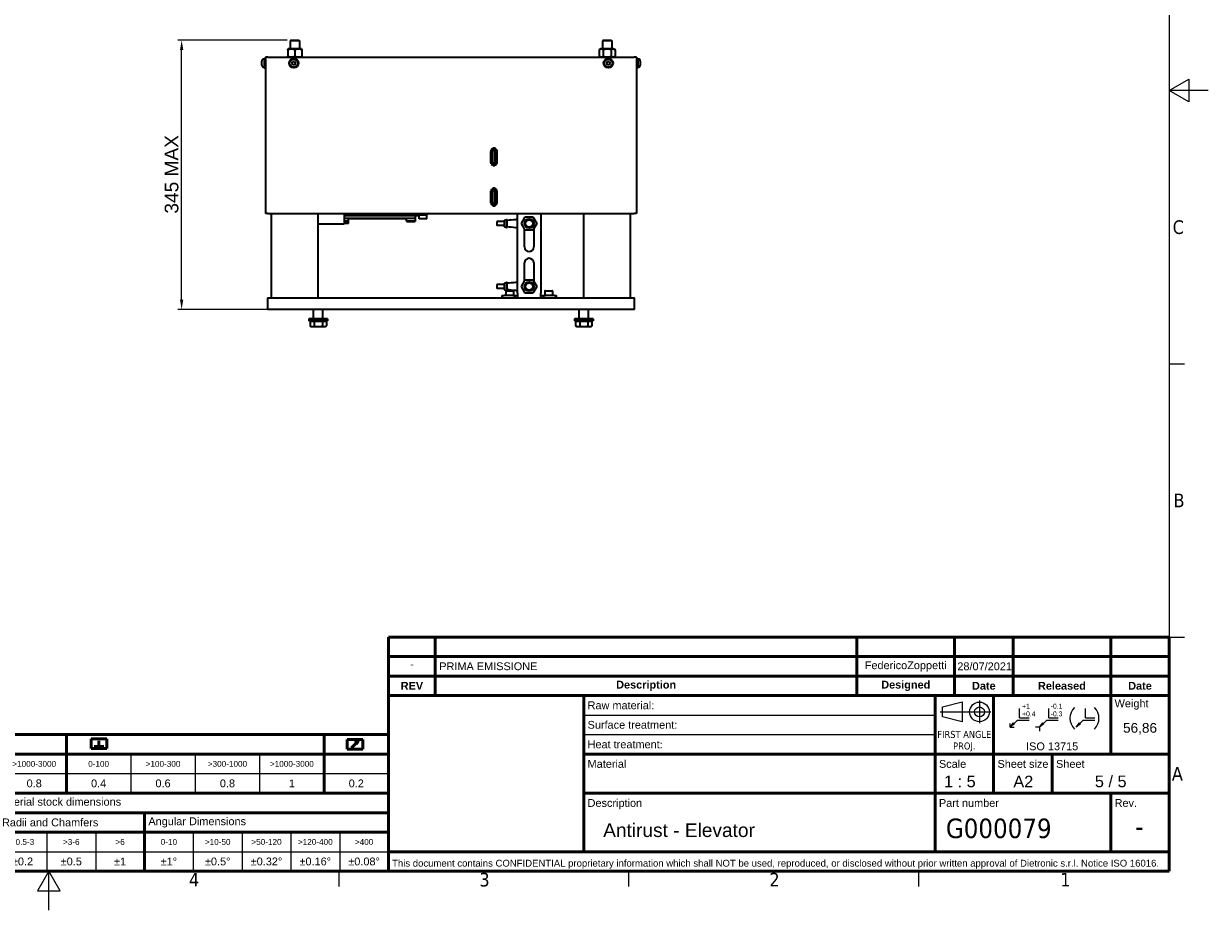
# Model space of a CAD drawing. Header units: millimetres. Extents: x 0 to 2970, y 0 to 2100.
# Tile 4 of 5: x 1453 to 2970, y 0 to 1136. Entities that reach past the tile are written whole.
import ezdxf
from ezdxf.enums import TextEntityAlignment as Align

# ---------------------------------------------------------------- set-up
doc = ezdxf.new("R2010")
doc.units = ezdxf.units.MM
doc.header["$LTSCALE"] = 5
doc.linetypes.add('DOUBLE_DASH_CHAIN', pattern=[1.2403, 0.6614, -0.0827, 0.1654, -0.0827, 0.1654, -0.0827])
doc.layers.get('0').update_dxf_attribs({"lineweight": 25})
for name, color, linetype, lineweight in [('Geometria schizzo (ISO)', 7, 'Continuous', 25), ('Geometria schizzo(ISO)', 7, 'Continuous', 50), ('Simbolo (ISO)', 7, 'Continuous', 25), ('Spigoli visibili(ISO)', 7, 'Continuous', 35), ('Titolo (ISO)', 7, 'Continuous', 50), ('Tratto-punto-punto(ISO)', 7, 'DOUBLE_DASH_CHAIN', 70)]:
    doc.layers.add(name, color=color, linetype=linetype, lineweight=lineweight)
doc.layers.add('Quote(ISO)', color=7, linetype='Continuous', lineweight=25, true_color=0x80ff00)
doc.styles.add('Corrente-BSI', font='arial.ttf')
doc.styles.add('Stile testo11', font='tahoma.ttf')
doc.styles.add('Stile testo132', font='tahoma.ttf')
doc.styles.add('Stile testo136', font='arial.ttf')
doc.styles.add('Stile testo26', font='arial.ttf')
doc.styles.add('Stile testo27', font='arial.ttf')
doc.styles.add('Stile testo68', font='arial.ttf')
doc.styles.add('Testo nota (ISO)', font='tahoma.ttf')
doc.dimstyles.new('DEFAULT-ISO', dxfattribs={"dimscale": 5, "dimtxt": 3.5, "dimasz": 2.5, "dimexe": 1, "dimexo": 1, "dimgap": 0.762, "dimtad": 1, "dimtoh": 1, "dimrnd": 1e-08, "dimtxsty": 'Corrente-BSI', "dimcen": 0.09, "dimdle": 10, "dimclrd": 7, "dimclre": 7, "dimclrt": 7, "dimazin": 2, "dimtfac": 0.571429, "dimtmove": 0, "dimatfit": 3, "dimfxl": 1, "dimtolj": 1, "dimlwd": 5, "dimlwe": 5, "dimarcsym": 0})

# ---------------------------------------------------------------- blocks, each defined once
blk = doc.blocks.new('Bordi Bordo di default')
at = {"layer": 'Geometria schizzo (ISO)'}
for p, q in [((584, 140), (587.9, 140)), ((584, 70), (587.9, 70)), ((371.25, 10), (371.25, 6.1)), ((445.5, 10), (445.5, 6.1)), ((519.75, 10), (519.75, 6.1))]:
    blk.add_line(p, q, dxfattribs=at)
at = {"layer": 'Geometria schizzo (ISO)', "flags": 128}
for points in [[(10, 10), (10, 410), (584, 410), (584, 10), (10, 10)], [(594, 210), (584, 210), (589, 212.89), (589, 207.11), (584, 210)], [(297, 0), (297, 10), (294.11, 5), (299.89, 5), (297, 10)]]:
    blk.add_lwpolyline(points, dxfattribs=at)
at = {"layer": 'Simbolo (ISO)', "char_height": 3.5, "attachment_point": 7, "style": 'Testo nota (ISO)'}
for s, insert in [('C', (584.86, 173.19)), ('B', (585.08, 103.25)), ('A', (584.66, 33.25)), ('4', (332.9, 6.1)), ('3', (407.29, 6.03)), ('2', (481.56, 6.1)), ('1', (556.09, 6.1))]:
    blk.add_mtext(s, dxfattribs=dict(at, insert=insert))
blk = doc.blocks.new('Cartigli Dietronic')
at = {"color": 7, "linetype": 'Continuous', "lineweight": 25}
for p, q in [((241.72, 239.73), (246.76, 240.99)), ((241.72, 237.21), (241.72, 239.73)), ((246.76, 240.99), (246.76, 235.95)), ((251.19, 241.34), (251.19, 235.58)), ((241.09, 238.47), (254.09, 238.47)), ((246.76, 235.95), (241.72, 237.21)), ((261.43, 236.89), (261.43, 239.34)), ((261.43, 236.89), (263.88, 236.89)), ((268.93, 236.89), (268.93, 239.34)), ((268.93, 236.89), (271.38, 236.89)), ((278.31, 236.89), (278.31, 239.34)), ((278.31, 236.89), (280.76, 236.89)), ((259.05, 234.51), (260.91, 236.37)), ((259.05, 234.51), (259.93, 235.61)), ((259.05, 234.51), (259.05, 235.51)), ((260.15, 235.4), (259.05, 234.51)), ((259.05, 234.51), (260.05, 234.51)), ((259.93, 235.61), (260.15, 235.4)), ((260.91, 236.37), (263.88, 236.37)), ((266.55, 234.51), (265.55, 234.51)), ((266.55, 234.51), (268.41, 236.37)), ((266.55, 234.51), (267.43, 235.61)), ((267.65, 235.4), (266.55, 234.51)), ((266.55, 234.51), (266.55, 233.51)), ((267.43, 235.61), (267.65, 235.4)), ((268.41, 236.37), (271.38, 236.37)), ((275.93, 234.51), (277.78, 236.37)), ((275.93, 234.51), (276.81, 235.61)), ((277.03, 235.4), (275.93, 234.51)), ((276.81, 235.61), (277.03, 235.4)), ((277.78, 236.37), (280.76, 236.37))]:
    blk.add_line(p, q, dxfattribs=at)
at = {"color": 7, "lineweight": 50}
for p, q in [((23.62, 231.55), (23.62, 229.05)), ((23.62, 231.55), (27.62, 231.55)), ((25.62, 231.05), (25.62, 229.55)), ((27.62, 231.55), (27.62, 229.05)), ((89.24, 228.88), (89.24, 231.38)), ((89.24, 231.38), (93.24, 231.38)), ((90.34, 229.27), (92.11, 231.03)), ((91.21, 230.54), (92.11, 231.03)), ((91.64, 230.16), (92.11, 231.03)), ((93.24, 228.88), (93.24, 231.38)), ((23.62, 229.05), (27.62, 229.05)), ((24.37, 229.55), (26.87, 229.55)), ((93.24, 228.88), (89.24, 228.88)), ((91.21, 230.54), (91.64, 230.16))]:
    blk.add_line(p, q, dxfattribs=at)
at = {"color": 7, "linetype": 'Continuous', "lineweight": 25}
for radius in [2.52, 1.26]:
    blk.add_circle((251.19, 238.46), radius, dxfattribs=at)
for centre, start, end in [((278.3, 236.82), 135.5, 224.5), ((277.86, 236.82), 315.5, 44.5)]:
    blk.add_arc(centre, 3.94, start, end, dxfattribs=at)
at = {"layer": 'Geometria schizzo(ISO)'}
for p, q in [((99.8, 252.63), (99.8, 257.63)), ((99.8, 257.63), (299.8, 257.63)), ((111.8, 257.63), (111.8, 242.63)), ((219.8, 257.63), (219.8, 242.63)), ((244.8, 242.63), (244.8, 257.63)), ((259.8, 242.63), (259.8, 257.63)), ((284.8, 242.63), (284.8, 257.63)), ((299.8, 257.63), (299.8, 252.63)), ((99.8, 247.63), (99.8, 252.63)), ((299.8, 252.63), (99.8, 252.63)), ((299.8, 252.63), (299.8, 247.63)), ((99.8, 242.63), (99.8, 247.63)), ((99.8, 247.63), (299.8, 247.63)), ((299.8, 247.63), (299.8, 242.63)), ((254.8, 217.63), (254.8, 227.63)), ((269.8, 217.63), (269.8, 227.63)), ((284.8, 217.63), (284.8, 202.63)), ((299.8, 202.63), (99.8, 202.63))]:
    blk.add_line(p, q, dxfattribs=at)
at = {"layer": 'Titolo (ISO)'}
for p, q in [((99.8, 242.63), (99.8, 197.63)), ((149.8, 242.63), (99.8, 242.63)), ((299.8, 242.63), (149.8, 242.63)), ((149.8, 242.63), (149.8, 202.63)), ((239.8, 227.63), (239.8, 242.63)), ((254.8, 227.63), (254.8, 242.63)), ((284.8, 227.63), (284.8, 242.63)), ((299.8, 197.63), (299.8, 242.63)), ((99.8, 232.63), (-100.2, 232.63)), ((17.3, 227.63), (17.3, 232.63)), ((83.3, 227.63), (83.3, 232.63)), ((-100.2, 227.63), (99.8, 227.63)), ((17.3, 227.63), (17.3, 217.63)), ((83.3, 227.63), (83.3, 217.63)), ((149.8, 227.63), (299.8, 227.63)), ((239.8, 227.63), (239.8, 217.63)), ((-100.2, 217.63), (99.8, 217.63)), ((149.8, 217.63), (299.8, 217.63)), ((239.8, 217.63), (239.8, 202.63)), ((-100.2, 212.63), (99.8, 212.63)), ((37.3, 212.63), (37.3, 197.63)), ((-100.2, 207.63), (99.8, 207.63)), ((99.8, 197.63), (-100.2, 197.63)), ((99.8, 197.63), (299.8, 197.63))]:
    blk.add_line(p, q, dxfattribs=at)
at = {"layer": 'Titolo (ISO)', "lineweight": 25}
for p, q in [((149.8, 237.63), (239.8, 237.63)), ((149.8, 232.63), (239.8, 232.63)), ((33.8, 227.63), (33.8, 217.63)), ((50.3, 227.63), (50.3, 217.63)), ((66.8, 227.63), (66.8, 217.63)), ((-100.2, 222.63), (99.8, 222.63)), ((12.3, 207.63), (12.3, 197.63)), ((24.8, 207.63), (24.8, 197.63)), ((49.8, 207.63), (49.8, 197.63)), ((62.3, 207.63), (62.3, 197.63)), ((74.8, 207.63), (74.8, 197.63)), ((87.3, 207.63), (87.3, 197.63)), ((-100.2, 202.63), (99.8, 202.63))]:
    blk.add_line(p, q, dxfattribs=at)
at = {"layer": 'Titolo (ISO)', "style": 'Testo nota (ISO)'}
for s, insert, char_height, attachment_point in [('\\fArial|b0|i0;\\H2.0000;-', (105.8, 250.7), 2, 5), ('\\fArial|b0|i0;\\H2.0000;PRIMA EMISSIONE', (112.8, 250.13), 2, 4), ('\\fArial|b1|i0;\\H2.0000;REV', (105.8, 245.13), 2, 5), ('\\fArial|b1|i0;\\H2.0000;Description', (165.8, 245.13), 2, 5), ('\\fArial|b1|i0;\\H2.0000;Designed', (232.3, 245.13), 2, 5), ('\\fArial|b1|i0;\\H2.0000;Date', (252.3, 245.13), 2, 5), ('\\fArial|b1|i0;\\H2.0000;Released', (272.3, 245.13), 2, 5), ('\\fArial|b1|i0;\\H2.0000;Date', (292.3, 245.13), 2, 5), ('\\fArial|b0|i0;\\H2.0000;Raw material:', (150.8, 240.13), 2, 4), ('\\fArial|b0|i0;\\H2.0000;Weight', (285.8, 241.63), 2, 1), ('\\fArial|b0|i0;\\H2.0000;Surface treatment:', (150.8, 235.13), 2, 4), ('\\fArial|b0|i0;\\H2.0000;Heat treatment\\fTahoma|b0|i0;\\H2.0000;:', (150.8, 230.13), 2, 4), ('\\fArial|b0|i0;\\H2.0000;ISO 13715', (269.8, 230.63), 2, 2), ('\\fArial|b0|i0;\\H1.5000;>1000-3000', (9.05, 225.13), 1.5, 5), ('\\fArial|b0|i0;\\H1.5000;0-100', (25.55, 225.13), 1.5, 5), ('\\fArial|b0|i0;\\H1.5000;>100-300', (42.05, 225.13), 1.5, 5), ('\\fArial|b0|i0;\\H1.5000;>300-1000', (58.55, 225.13), 1.5, 5), ('\\fArial|b0|i0;\\H1.5000;>1000-3000', (75.05, 225.13), 1.5, 5), ('\\fArial|b0|i0;\\H2.0000;Material', (150.8, 226.13), 2, 1), ('\\fArial|b0|i0;\\H2.0000;Scale', (240.8, 226.13), 2, 1), ('\\fArial|b0|i0;\\H2.0000;Sheet size', (255.8, 226.13), 2, 1), ('\\fArial|b0|i0;\\H2.0000;Sheet', (270.8, 226.13), 2, 1), ('\\fArial|b0|i0;\\H2.9900;5 / 5', (284.8, 220.63), 2.99, 5), ('\\fArial|b0|i0;\\H2.0000;0.8', (9.05, 220.13), 2, 5), ('\\fArial|b0|i0;\\H2.0000;0.4', (25.55, 220.13), 2, 5), ('\\fArial|b0|i0;\\H2.0000;0.6', (42.05, 220.13), 2, 5), ('\\fArial|b0|i0;\\H2.0000;0.8', (58.55, 220.13), 2, 5), ('\\fArial|b0|i0;\\H2.0000;1', (75.05, 220.13), 2, 5), ('\\fArial|b0|i0;\\H2.0000;0.2', (91.55, 220.13), 2, 5), ('\\fArial|b0|i0;\\H2.0000;Default tolerance except material stock dimensions', (-0.2, 215.13), 2, 5), ('\\fArial|b0|i0;\\H2.0000;Description', (150.8, 216.13), 2, 1), ('\\fArial|b0|i0;\\H2.0000;Part number', (240.8, 216.13), 2, 1), ('\\fArial|b0|i0;\\H2.0000;Rev.', (285.8, 216.13), 2, 1), ('\\fArial|b0|i0;\\H2.0000;Radii and Chamfers', (0.8, 210.13), 2, 4), ('\\fArial|b0|i0;\\H2.0000;Angular Dimensions', (38.3, 210.13), 2, 4), ('\\fArial|b0|i0;\\H1.5000;>0.5-3', (6.05, 205.13), 1.5, 5), ('\\fArial|b0|i0;\\H1.5000;>3-6', (18.55, 205.13), 1.5, 5), ('\\fArial|b0|i0;\\H1.5000;>6', (31.05, 205.13), 1.5, 5), ('\\fArial|b0|i0;\\H1.5000;0-10', (43.55, 205.13), 1.5, 5), ('\\fArial|b0|i0;\\H1.5000;>10-50', (56.05, 205.13), 1.5, 5), ('\\fArial|b0|i0;\\H1.5000;>50-120', (68.55, 205.13), 1.5, 5), ('\\fArial|b0|i0;\\H1.5000;>120-400', (81.05, 205.13), 1.5, 5), ('\\fArial|b0|i0;\\H1.5000;>400', (93.55, 205.13), 1.5, 5), ('\\fArial|b0|i0;\\H2.0000;±0.2', (6.05, 200.13), 2, 5), ('\\fArial|b0|i0;\\H2.0000;±0.5', (18.55, 200.13), 2, 5), ('\\fArial|b0|i0;\\H2.0000;±1', (31.05, 200.13), 2, 5), ('\\fArial|b0|i0;\\H2.0000;±1°', (43.55, 200.13), 2, 5), ('\\fArial|b0|i0;\\H2.0000;±0.5°', (56.05, 200.13), 2, 5), ('\\fArial|b0|i0;\\H2.0000;±0.32°', (68.55, 200.13), 2, 5), ('\\fArial|b0|i0;\\H2.0000;±0.16°', (81.05, 200.13), 2, 5), ('\\fArial|b0|i0;\\H2.0000;±0.08°', (93.55, 200.13), 2, 5)]:
    blk.add_mtext(s, dxfattribs=dict(at, insert=insert, char_height=char_height, attachment_point=attachment_point))
for s, insert, char_height, attachment_point, line_spacing_factor in [('\\fArial|b0|i0;\\H1.2500;+1           -0.1\\P\\fArial|b0|i0;\\H1.2500;+0.4        -0.3', (262.1, 240.54), 1.25, 1, 0.944221), ('\\fTahoma|b0|i0;\\H1.8000;FIRST ANGLE\\P\\fTahoma|b0|i0;\\H1.8000;PROJ.', (247.3, 233.59), 1.8, 2, 0.987884)]:
    blk.add_mtext(s, dxfattribs=dict(at, insert=insert, char_height=char_height, attachment_point=attachment_point, line_spacing_factor=line_spacing_factor))
at = {"layer": 'Titolo (ISO)', "insert": (100.72, 200.57), "char_height": 1.75, "width": 201.2462, "attachment_point": 1, "style": 'Testo nota (ISO)'}
blk.add_mtext('\\fArial|b0|i0;\\H1.7500;This document contains CONFIDENTIAL proprietary information which shall NOT be used, reproduced, or disclosed without prior written approval of Dietronic s.r.l. Notice ISO 16016.', dxfattribs=at)
at = {"layer": 'Titolo (ISO)'}
for tag, style, p in [('REV1', 'Stile testo68', (105.8, 255.13)), ('REV1-AUTORE', 'Stile testo68', (232.3, 255.13)), ('REV1-DATA_CREAZIONE', 'Stile testo68', (252.3, 255.13)), ('REV1-APPROVATORE', 'Stile testo68', (272.3, 255.13)), ('REV1-DATA_APPROVAZIONE', 'Stile testo68', (292.3, 255.13)), ('REV0-APPROVATORE', 'Stile testo68', (272.3, 250.13)), ('REV0-DATA_APPROVAZIONE', 'Stile testo11', (292.3, 250.13))]:
    blk.add_attdef(tag, text='', height=2, dxfattribs=dict(at, style=style)).set_placement(p, align=Align.MIDDLE_CENTER)
for tag, height, style, p in [('REV1-DESCRIZIONE', 2, 'Stile testo68', (112.8, 255.13)), ('Semilavorato', 2, 'Stile testo11', (168.8, 240.13)), ('Trattamento_Superficiale', 2, 'Stile testo68', (174.8, 235.13)), ('Trattamento_Termico', 2, 'Stile testo68', (170.8, 230.13)), ('Materiale_Dietronic', 3.5, 'Testo nota (ISO)', (154.8, 220.63))]:
    blk.add_attdef(tag, text='', height=height, dxfattribs=dict(at, style=style)).set_placement(p, align=Align.MIDDLE_LEFT)
for tag, p, height, style in [('AUTORE_001', (221.8, 249.4), 2, 'Stile testo68'), ('DATA_CREAZIONE_001', (245.52, 249.13), 2, 'Stile testo68'), ('Massa_001', (287.96, 233.12), 2.49, 'Stile testo26'), ('Scala_vista_iniziale_001', (242.09, 219.15), 2.99, 'Stile testo136'), ('Dimensioni_foglio_001', (259.86, 219.12), 2.99, 'Stile testo136'), ('DESCRIZIONE_001', (154.8, 206.4), 3.5, 'Stile testo27'), ('NUMERO_PARTE_001', (242.58, 206.13), 5, 'Stile testo132'), ('NUMERO_REVISIONE_001', (291.05, 206.63), 5, 'Stile testo132')]:
    blk.add_attdef(tag, p, '', height=height, dxfattribs=dict(at, style=style))
blk = doc.blocks.new('*D18')
at = {"layer": 'Defpoints', "color": 0, "linetype": 'Continuous', "transparency": 16777216}
for p in [(1655.1, 1114.6), (1795.1, 1114.6), (1770.1, 769.6)]:
    blk.add_point(p, dxfattribs=at)
at = {"layer": 'Quote(ISO)', "color": 7, "linetype": 'Continuous', "lineweight": 5, "transparency": 16777216}
for p, q in [((1790.1, 1114.6), (1650.1, 1114.6)), ((1655.1, 782.1), (1655.1, 1102.1)), ((1765.1, 769.6), (1650.1, 769.6))]:
    blk.add_line(p, q, dxfattribs=at)
at = {"layer": 'Quote(ISO)', "color": 7, "linetype": 'Continuous', "transparency": 16777216}
for points in [[(1653, 1102.1), (1657.2, 1102.1), (1655.1, 1114.6)], [(1653, 782.1), (1657.2, 782.1), (1655.1, 769.6)]]:
    blk.add_solid(points, dxfattribs=at)
at = {"layer": 'Quote(ISO)', "color": 7, "linetype": 'Continuous', "lineweight": 9, "transparency": 16777216, "insert": (1633.4, 892.4), "char_height": 17.5, "attachment_point": 1, "rotation": 90, "style": 'Corrente-BSI'}
blk.add_mtext('\\A1;\\fArial|b0|i0;345 MAX', dxfattribs=at)

msp = doc.modelspace()

# ---------------------------------------------------------------- linework, layer by layer
at = {"layer": 'Spigoli visibili(ISO)'}
for p, q in [((1795.094, 1114.632), (1794.094, 1113.632)), ((1806.094, 1113.632), (1794.094, 1113.632)), ((1794.094, 1113.632), (1794.094, 1103.432)), ((1795.094, 1114.632), (1805.094, 1114.632)), ((1805.094, 1114.632), (1806.094, 1113.632)), ((1806.094, 1113.632), (1806.094, 1103.432)), ((2195.094, 1114.632), (2194.094, 1113.632)), ((2206.094, 1113.632), (2194.094, 1113.632)), ((2194.094, 1113.632), (2194.094, 1103.432)), ((2195.094, 1114.632), (2205.094, 1114.632)), ((2205.094, 1114.632), (2206.094, 1113.632)), ((2206.094, 1113.632), (2206.094, 1103.432)), ((1765.594, 1092.632), (1762.594, 1092.632)), ((1762.594, 1092.632), (1762.594, 892.632)), ((1765.594, 1092.632), (2234.594, 1092.632)), ((1791.794, 1103.432), (1791.094, 1103.028)), ((1791.094, 1102.224), (1791.094, 1103.028)), ((1791.094, 1102.224), (1791.094, 1093.84)), ((1791.094, 1093.036), (1791.094, 1093.84)), ((1791.794, 1092.632), (1791.094, 1093.036)), ((1808.394, 1103.432), (1791.794, 1103.432)), ((1800.094, 1102.224), (1800.094, 1093.84)), ((1808.394, 1103.432), (1809.094, 1103.028)), ((1808.394, 1092.632), (1809.094, 1093.036)), ((1809.094, 1103.028), (1809.094, 1102.224)), ((1809.094, 1102.224), (1809.094, 1093.84)), ((1809.094, 1093.84), (1809.094, 1093.036)), ((2191.794, 1103.432), (2189.702, 1102.224)), ((2189.702, 1102.224), (2189.702, 1093.84)), ((2191.794, 1092.632), (2189.702, 1093.84)), ((2208.394, 1103.432), (2191.794, 1103.432)), ((2194.898, 1102.224), (2194.898, 1093.84)), ((2205.291, 1102.224), (2205.291, 1093.84)), ((2208.394, 1103.432), (2210.487, 1102.224)), ((2208.394, 1092.632), (2210.487, 1093.84)), ((2210.487, 1102.224), (2210.487, 1093.84)), ((2237.594, 1092.632), (2234.594, 1092.632)), ((2237.594, 1092.632), (2237.594, 892.632)), ((1757.694, 1082.442), (1757.694, 1087.822)), ((1760.254, 1090.382), (1760.994, 1090.382)), ((1760.254, 1079.882), (1760.994, 1079.882)), ((1760.994, 1091.132), (1760.994, 1079.132)), ((1760.994, 1091.132), (1762.594, 1091.132)), ((1760.994, 1079.132), (1762.594, 1079.132)), ((1796.285, 1085.132), (1797.44, 1087.132)), ((1797.44, 1083.132), (1796.285, 1085.132)), ((1797.44, 1087.132), (1799.749, 1087.132)), ((1799.749, 1083.132), (1797.44, 1083.132)), ((1799.749, 1087.132), (1800.904, 1085.132)), ((1800.904, 1085.132), (1799.749, 1083.132)), ((2199.285, 1085.132), (2200.44, 1087.132)), ((2200.44, 1083.132), (2199.285, 1085.132)), ((2200.44, 1087.132), (2202.749, 1087.132)), ((2202.749, 1083.132), (2200.44, 1083.132)), ((2202.749, 1087.132), (2203.904, 1085.132)), ((2203.904, 1085.132), (2202.749, 1083.132)), ((2237.594, 1091.132), (2239.194, 1091.132)), ((2237.594, 1079.132), (2239.194, 1079.132)), ((2239.194, 1091.132), (2239.194, 1079.132)), ((2239.934, 1090.382), (2239.194, 1090.382)), ((2239.934, 1079.882), (2239.194, 1079.882)), ((2242.494, 1087.822), (2242.494, 1082.442)), ((1765.594, 892.632), (1762.594, 892.632)), ((1765.594, 892.632), (2234.594, 892.632)), ((1770.094, 784.632), (1770.094, 892.632)), ((1830.094, 784.632), (1830.094, 892.632)), ((1863.094, 892.632), (1863.094, 879.182)), ((1863.094, 892.032), (1953.994, 892.032)), ((1959.294, 889.501), (1863.094, 889.501)), ((1863.094, 886.432), (1953.994, 886.432)), ((1863.094, 883.232), (1868.744, 883.232)), ((1863.094, 882.132), (1868.744, 882.132)), ((1863.644, 879.632), (1863.644, 882.132)), ((1868.744, 883.232), (1868.744, 885.632)), ((1942.944, 885.632), (1868.744, 885.632)), ((1868.744, 882.132), (1868.744, 883.232)), ((1868.744, 879.632), (1868.744, 882.132)), ((1942.944, 883.232), (1942.944, 885.632)), ((1942.944, 883.232), (1953.994, 883.232)), ((1942.944, 883.232), (1942.944, 882.132)), ((1942.944, 882.132), (1953.994, 882.132)), ((1953.994, 892.632), (1953.994, 892.032)), ((1953.994, 889.501), (1953.994, 886.432)), ((1953.994, 886.432), (1953.994, 883.232)), ((1953.994, 883.232), (1953.994, 882.132)), ((1959.294, 892.632), (1959.294, 890.712)), ((1959.294, 885.575), (1959.294, 890.712)), ((1969.294, 892.632), (1969.294, 890.892)), ((1971.664, 892.632), (1969.294, 892.299)), ((1969.294, 885.707), (1969.294, 890.892)), ((2058.794, 882.132), (2058.794, 877.132)), ((2068.794, 882.132), (2058.794, 882.132)), ((2068.794, 883.832), (2071.394, 884.882)), ((2068.794, 875.432), (2068.794, 883.832)), ((2071.394, 874.382), (2071.394, 884.882)), ((2071.394, 884.882), (2071.894, 884.882)), ((2071.894, 874.382), (2071.894, 884.882)), ((2085.094, 790.632), (2085.094, 892.632)), ((2090.279, 879.632), (2095.187, 888.132)), ((2095.187, 888.132), (2105.002, 888.132)), ((2105.002, 888.132), (2109.909, 879.632)), ((2115.094, 892.632), (2115.094, 790.632)), ((2170.094, 784.632), (2170.094, 892.632)), ((2230.094, 784.632), (2230.094, 892.632)), ((2237.594, 892.632), (2234.594, 892.632)), ((1830.094, 879.182), (1863.094, 879.182)), ((1868.744, 879.632), (1863.644, 879.632)), ((2068.794, 877.132), (2058.794, 877.132)), ((2068.794, 875.432), (2071.394, 874.382)), ((2071.394, 874.382), (2071.894, 874.382)), ((2095.187, 871.132), (2090.279, 879.632)), ((2094.094, 849.632), (2094.094, 873.024)), ((2105.002, 871.132), (2095.187, 871.132)), ((2109.909, 879.632), (2105.002, 871.132)), ((2106.094, 873.024), (2106.094, 849.632)), ((2094.094, 805.74), (2094.094, 829.132)), ((2106.094, 829.132), (2106.094, 805.74)), ((2068.794, 803.332), (2071.394, 804.382)), ((2071.394, 793.882), (2071.394, 804.382)), ((2071.394, 804.382), (2071.894, 804.382)), ((2071.894, 793.882), (2071.894, 804.382)), ((2090.279, 799.132), (2095.187, 807.632)), ((2095.187, 807.632), (2105.002, 807.632)), ((2105.002, 807.632), (2109.909, 799.132)), ((2058.794, 801.632), (2058.794, 796.632)), ((2068.794, 801.632), (2058.794, 801.632)), ((2068.794, 796.632), (2058.794, 796.632)), ((2068.794, 794.932), (2068.794, 803.332)), ((2068.794, 794.932), (2071.394, 793.882)), ((2070.094, 793.032), (2070.094, 787.632)), ((2070.694, 793.632), (2079.494, 793.632)), ((2071.394, 793.882), (2071.894, 793.882)), ((2080.094, 793.032), (2080.094, 787.632)), ((2085.094, 790.632), (2085.094, 784.632)), ((2095.187, 790.632), (2090.279, 799.132)), ((2105.002, 790.632), (2095.187, 790.632)), ((2109.909, 799.132), (2105.002, 790.632)), ((2115.094, 784.632), (2115.094, 790.632)), ((2120.094, 793.032), (2120.094, 787.632)), ((2120.694, 793.632), (2129.494, 793.632)), ((2130.094, 793.032), (2130.094, 787.632)), ((1765.094, 784.632), (1770.094, 784.632)), ((1765.094, 784.632), (1765.094, 769.632)), ((1770.094, 784.632), (2230.094, 784.632)), ((2065.094, 787.632), (2068.094, 787.632)), ((2065.094, 787.632), (2065.094, 784.632)), ((2079.094, 787.632), (2068.094, 787.632)), ((2079.094, 787.632), (2082.094, 787.632)), ((2082.094, 784.632), (2082.094, 787.632)), ((2082.094, 787.632), (2085.094, 787.632)), ((2115.094, 787.632), (2118.094, 787.632)), ((2118.094, 787.632), (2121.094, 787.632)), ((2118.094, 787.632), (2118.094, 784.632)), ((2132.094, 787.632), (2121.094, 787.632)), ((2132.094, 787.632), (2135.094, 787.632)), ((2135.094, 784.632), (2135.094, 787.632)), ((2230.094, 784.632), (2235.094, 784.632)), ((2235.094, 769.632), (2235.094, 784.632)), ((1770.094, 769.632), (1765.094, 769.632)), ((2230.094, 769.632), (1770.094, 769.632)), ((1824.094, 757.632), (1824.094, 769.632)), ((1836.094, 757.632), (1836.094, 769.632)), ((2164.094, 757.632), (2164.094, 769.632)), ((2176.094, 757.632), (2176.094, 769.632)), ((2235.094, 769.632), (2230.094, 769.632)), ((1842.094, 757.632), (1818.094, 757.632)), ((1818.094, 757.632), (1818.094, 755.132)), ((1842.094, 755.132), (1818.094, 755.132)), ((1819.702, 754.532), (1824.898, 754.532)), ((1819.702, 754.532), (1819.702, 748.436)), ((1821.094, 747.632), (1819.702, 748.436)), ((1821.094, 747.632), (1822.3, 747.632)), ((1821.779, 754.532), (1821.779, 755.132)), ((1822.3, 747.632), (1830.094, 747.632)), ((1824.898, 754.532), (1835.291, 754.532)), ((1824.898, 754.532), (1824.898, 748.436)), ((1830.094, 747.632), (1837.889, 747.632)), ((1835.291, 754.532), (1835.291, 748.436)), ((1835.291, 754.532), (1840.487, 754.532)), ((1837.889, 747.632), (1839.094, 747.632)), ((1838.409, 754.532), (1838.409, 755.132)), ((1839.094, 747.632), (1840.487, 748.436)), ((1840.487, 754.532), (1840.487, 748.436)), ((1842.094, 757.632), (1842.094, 755.132)), ((2182.094, 757.632), (2158.094, 757.632)), ((2158.094, 757.632), (2158.094, 755.132)), ((2182.094, 755.132), (2158.094, 755.132)), ((2159.702, 754.532), (2164.898, 754.532)), ((2159.702, 754.532), (2159.702, 748.436)), ((2161.094, 747.632), (2159.702, 748.436)), ((2161.094, 747.632), (2162.3, 747.632)), ((2161.779, 754.532), (2161.779, 755.132)), ((2162.3, 747.632), (2170.094, 747.632)), ((2164.898, 754.532), (2175.291, 754.532)), ((2164.898, 754.532), (2164.898, 748.436)), ((2170.094, 747.632), (2177.889, 747.632)), ((2175.291, 754.532), (2175.291, 748.436)), ((2175.291, 754.532), (2180.487, 754.532)), ((2177.889, 747.632), (2179.094, 747.632)), ((2178.409, 754.532), (2178.409, 755.132)), ((2179.094, 747.632), (2180.487, 748.436)), ((2180.487, 754.532), (2180.487, 748.436)), ((2182.094, 757.632), (2182.094, 755.132))]:
    msp.add_line(p, q, dxfattribs=at)
for centre, radius in [((1798.594, 1085.132), 6), ((1798.594, 1085.132), 5.25), ((2201.594, 1085.132), 6), ((2201.594, 1085.132), 5.25), ((2100.094, 879.632), 6), ((2100.094, 879.632), 5.3), ((2100.094, 879.632), 4.7), ((2100.094, 799.132), 6), ((2100.094, 799.132), 5.3), ((2100.094, 799.132), 4.7)]:
    msp.add_circle(centre, radius, dxfattribs=at)
for centre, radius, start, end in [((1760.254, 1087.822), 2.56, 90, 180), ((1760.254, 1082.442), 2.56, 180, 270), ((2239.934, 1087.822), 2.56, 0, 90), ((2239.934, 1082.442), 2.56, 270, 0), ((2100.094, 849.632), 6, 180, 0), ((2100.094, 829.132), 6, 0, 180), ((2070.694, 793.032), 0.6, 90, 180), ((2079.494, 793.032), 0.6, 0, 90), ((2120.694, 793.032), 0.6, 90, 180), ((2129.494, 793.032), 0.6, 0, 90)]:
    msp.add_arc(centre, radius, start, end, dxfattribs=at)
for points, weights in [([(1800.094, 1102.224), (1795.594, 1103.724), (1791.094, 1102.224)], [1, 1.15470053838, 1]), ([(1791.094, 1093.84), (1795.594, 1092.34), (1800.094, 1093.84)], [1, 1.15470053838, 1]), ([(1809.094, 1102.224), (1804.594, 1103.724), (1800.094, 1102.224)], [1, 1.15470053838, 1]), ([(1800.094, 1093.84), (1804.594, 1092.34), (1809.094, 1093.84)], [1, 1.15470053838, 1]), ([(2194.898, 1102.224), (2192.3, 1103.724), (2189.702, 1102.224)], [1, 1.15470053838, 1]), ([(2189.702, 1093.84), (2192.3, 1092.34), (2194.898, 1093.84)], [1, 1.15470053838, 1]), ([(2205.291, 1102.224), (2200.094, 1103.724), (2194.898, 1102.224)], [1, 1.15470053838, 1]), ([(2194.898, 1093.84), (2200.094, 1092.34), (2205.291, 1093.84)], [1, 1.15470053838, 1]), ([(2210.487, 1102.224), (2207.889, 1103.724), (2205.291, 1102.224)], [1, 1.15470053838, 1]), ([(2205.291, 1093.84), (2207.889, 1092.34), (2210.487, 1093.84)], [1, 1.15470053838, 1]), ([(1959.294, 890.712), (1964.303, 890.802), (1969.294, 890.892)], [1.00000026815, 1.0000014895, 1.00000026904]), ([(1969.294, 885.707), (1964.303, 885.641), (1959.294, 885.575)], [1.00000026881, 1.00000148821, 1.00000026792]), ([(1819.702, 748.436), (1821.094, 747.632), (1822.3, 747.632)], [1, 1.0379548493, 1]), ([(1822.3, 747.632), (1823.506, 747.632), (1824.898, 748.436)], [1, 1.0379548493, 1]), ([(1824.898, 748.436), (1827.683, 747.632), (1830.094, 747.632)], [1, 1.0379548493, 1]), ([(1830.094, 747.632), (1832.506, 747.632), (1835.291, 748.436)], [1, 1.0379548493, 1]), ([(1835.291, 748.436), (1836.683, 747.632), (1837.889, 747.632)], [1, 1.0379548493, 1]), ([(1837.889, 747.632), (1839.094, 747.632), (1840.487, 748.436)], [1, 1.0379548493, 1]), ([(2159.702, 748.436), (2161.094, 747.632), (2162.3, 747.632)], [1, 1.0379548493, 1]), ([(2162.3, 747.632), (2163.506, 747.632), (2164.898, 748.436)], [1, 1.0379548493, 1]), ([(2164.898, 748.436), (2167.683, 747.632), (2170.094, 747.632)], [1, 1.0379548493, 1]), ([(2170.094, 747.632), (2172.506, 747.632), (2175.291, 748.436)], [1, 1.0379548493, 1]), ([(2175.291, 748.436), (2176.683, 747.632), (2177.889, 747.632)], [1, 1.0379548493, 1]), ([(2177.889, 747.632), (2179.094, 747.632), (2180.487, 748.436)], [1, 1.0379548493, 1])]:
    msp.add_rational_spline(points, weights, degree=2, dxfattribs=at)
for points, knots in [([(2071.894, 884.034), (2075.491, 884.257), (2079.082, 884.577), (2083.473, 885.089), (2084.284, 885.188), (2085.094, 885.293)], [0, 0, 0, 0, 1.08098019, 1.08098019, 1.32609428, 1.32609428, 1.32609428, 1.32609428]), ([(2085.093, 873.974), (2084.295, 874.077), (2083.497, 874.175), (2079.106, 874.687), (2075.503, 875.008), (2071.894, 875.232)], [0.83945514, 0.83945514, 0.83945514, 0.83945514, 1.08090993, 1.08090993, 2.1654867, 2.1654867, 2.1654867, 2.1654867]), ([(2071.894, 803.534), (2075.491, 803.757), (2079.082, 804.077), (2083.473, 804.589), (2084.284, 804.688), (2085.094, 804.793)], [0, 0, 0, 0, 1.08098019, 1.08098019, 1.32609428, 1.32609428, 1.32609428, 1.32609428]), ([(2085.093, 793.474), (2084.295, 793.577), (2083.497, 793.675), (2079.106, 794.187), (2075.503, 794.508), (2071.894, 794.732)], [0.83945514, 0.83945514, 0.83945514, 0.83945514, 1.08090993, 1.08090993, 2.1654867, 2.1654867, 2.1654867, 2.1654867])]:
    msp.add_open_spline(points, degree=3, knots=knots, dxfattribs=at)
for points in [[(2094.258, 872.741), (2094.204, 872.748), (2094.149, 872.756), (2094.094, 872.763)], [(2094.094, 806.001), (2094.149, 806.009), (2094.204, 806.016), (2094.258, 806.024)]]:
    msp.add_open_spline(points, degree=3, dxfattribs=at)
at = {"layer": 'Tratto-punto-punto(ISO)', "ltscale": 0.888687}
for p, q in [((2052.094, 972.132), (2052.094, 958.132)), ((2052.494, 958.132), (2052.494, 972.132)), ((2057.694, 972.132), (2057.694, 958.132)), ((2058.094, 958.132), (2058.094, 972.132)), ((2052.094, 920.632), (2052.094, 906.632)), ((2052.494, 906.632), (2052.494, 920.632)), ((2057.694, 920.632), (2057.694, 906.632)), ((2058.094, 906.632), (2058.094, 920.632))]:
    msp.add_line(p, q, dxfattribs=at)
at = {"layer": 'Tratto-punto-punto(ISO)', "ltscale": 0.59823}
for centre, start, end in [((2055.094, 972.132), 0, 180), ((2055.094, 958.132), 180, 0), ((2055.094, 920.632), 0, 180), ((2055.094, 906.632), 180, 0)]:
    msp.add_arc(centre, 3, start, end, dxfattribs=at)
at = {"layer": 'Tratto-punto-punto(ISO)', "ltscale": 0.518453}
for centre, start, end in [((2055.094, 972.132), 0, 180), ((2055.094, 958.132), 180, 0), ((2055.094, 920.632), 0, 180), ((2055.094, 906.632), 180, 0)]:
    msp.add_arc(centre, 2.6, start, end, dxfattribs=at)

# ---------------------------------------------------------------- block references
at = {"xscale": 5, "yscale": 5, "zscale": 5}
msp.add_blockref('Bordi Bordo di default', (0, 0), dxfattribs=at)
msp.add_blockref('Cartigli Dietronic', (1421.001, -938.126), dxfattribs=at).add_auto_attribs({'Massa_001': '56,86', 'NUMERO_REVISIONE_001': '-', 'Scala_vista_iniziale_001': '1 : 5', 'Dimensioni_foglio_001': 'A2', 'DESCRIZIONE_001': 'Antirust - Elevator', 'AUTORE_001': 'FedericoZoppetti', 'DATA_CREAZIONE_001': '28/07/2021', 'NUMERO_PARTE_001': 'G000079'})

# ---------------------------------------------------------------- dimensions: what is measured, and where the dimension line sits
at = {"layer": 'Quote(ISO)', "color": 7, "linetype": 'Continuous', "lineweight": 9}
dim = msp.add_linear_dim(base=(1655.094, 1114.632), p1=(1770.094, 769.632), p2=(1795.094, 1114.632), angle=90, text='\\fArial|b0|i0;<> MAX', dimstyle='DEFAULT-ISO', override={"dimgap": 0.762, "dimtoh": 0, "dimdec": 2, "dimtol": 0, "dimlim": 0, "dimtp": 0, "dimtm": 0, "dimtdec": 2, "dimtofl": 0, "dimatfit": 1}, dxfattribs=at)
dim.commit()
dim.dimension.update_dxf_attribs({"geometry": '*D18', "text_midpoint": (1655.094, 942.132), "dimtype": 160})

doc.saveas('drawing.dxf')
